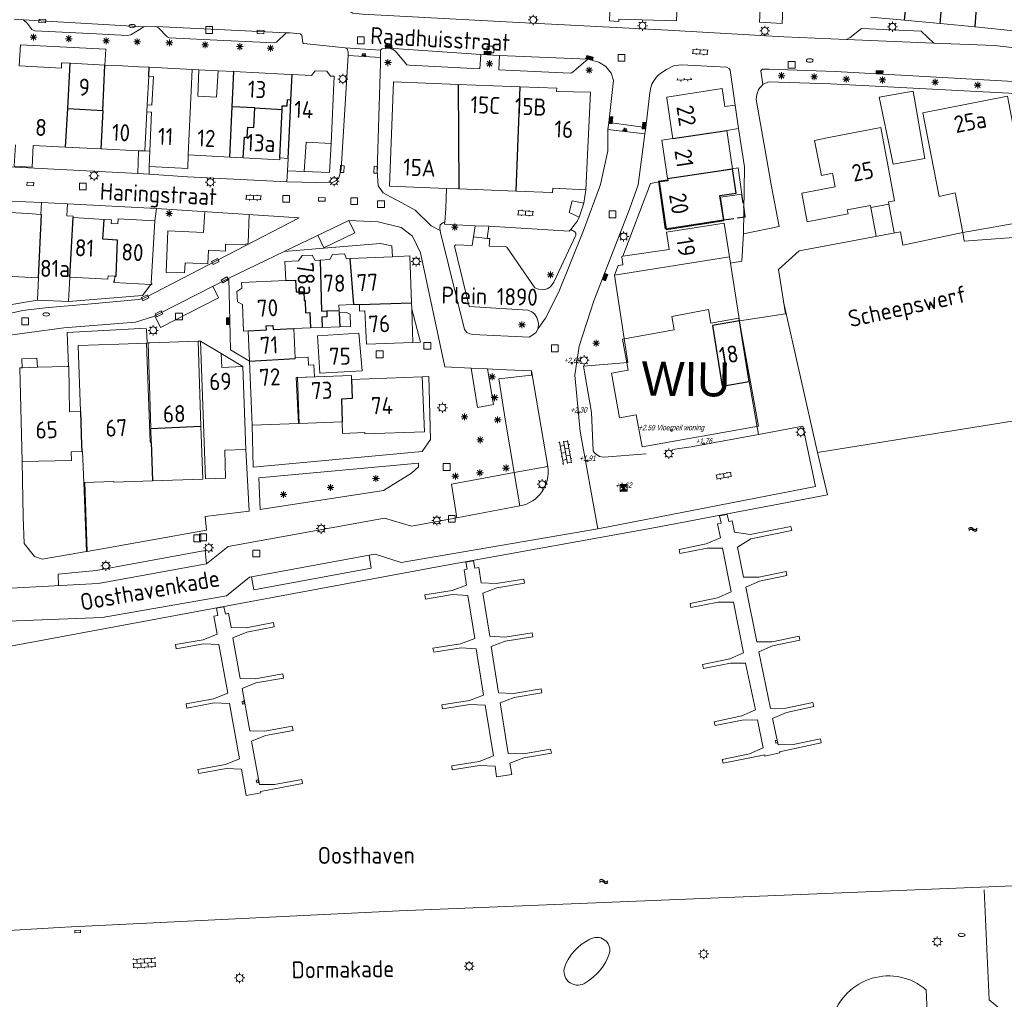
# Model space of a CAD drawing. Extents: x 168769 to 512904, y 516715 to 1559940.
# Tile 53 of 186: x 169183 to 169327, y 519219 to 519363. Entities that reach past the tile are written whole.
import ezdxf
from ezdxf.enums import TextEntityAlignment as Align

# ---------------------------------------------------------------- set-up
doc = ezdxf.new("R2010")
doc.units = 0
doc.header["$MEASUREMENT"] = 0
doc.linetypes.add('OVERBOUW', pattern=[2, 1.5, -0.5])
doc.layers.get('0').update_dxf_attribs({"linetype": 'CONTINUOUS'})
for name, color, linetype, lineweight in [('B01_HOOFDGEBOUW', 10, 'CONTINUOUS', 0), ('B02_bijgebouw', 12, 'CONTINUOUS', 0), ('B03_Overig_bouwwerk', 12, 'CONTINUOUS', 0), ('B04_KUNSTWERK', 32, 'CONTINUOUS', 0), ('B07_scheidingsmuur', 14, 'CONTINUOUS', 25), ('B16_LUIFEL', 6, 'OVERBOUW', 25), ('H01_HOOGTEPUNT', 7, 'CONTINUOUS', 18), ('H01_SYMBOOL', 7, 'CONTINUOUS', 18), ('Q04_wegmarkering', 7, 'CONTINUOUS', 0), ('Q07_KADEMUUR', 7, 'CONTINUOUS', 0), ('Q10_steiger', 7, 'CONTINUOUS', 0), ('Q21_LANTAARNPAAL', 7, 'CONTINUOUS', 18), ('Q23_kolk', 7, 'CONTINUOUS', 18), ('Q26_BOOM', 7, 'CONTINUOUS', 18), ('Q28_rioolput', 7, 'CONTINUOUS', 18), ('Q723_RIOOLPUT_DWA', 32, 'CONTINUOUS', 18), ('Q92_BRANDKRAAN', 7, 'CONTINUOUS', 0), ('Q96_STRAATKOLK', 7, 'CONTINUOUS', 0), ('S02_symb_open_verh', 7, 'CONTINUOUS', 13), ('T01_Muur', 10, 'CONTINUOUS', 0), ('T03_HEK', 34, 'CONTINUOUS', 0), ('V00_kant_verharding', 252, 'CONTINUOUS', 0), ('W00_KANT_WATER', 140, 'CONTINUOUS', 0)]:
    doc.layers.add(name, color=color, linetype=linetype, lineweight=lineweight)
for name, color, linetype in [('S04_Talud', 7, 'CONTINUOUS'), ('S05_Water', 132, 'CONTINUOUS'), ('VERVALLEN-oud', 5, 'CONTINUOUS'), ('Z02_Huisnummer', 253, 'CONTINUOUS'), ('Z06_STRAATNAAM', 7, 'CONTINUOUS'), ('Z07_WATERLOOPNAAM', 7, 'CONTINUOUS'), ('Z09_FUNCTIEAANDUIDING', 7, 'CONTINUOUS')]:
    doc.layers.add(name, color=color, linetype=linetype)
doc.styles.add('ISOCP', font='isocp.shx', dxfattribs={"height": 1.8})
doc.styles.get("Standard").update_dxf_attribs({"font": 'ISOB.SHX'})

# ---------------------------------------------------------------- blocks, each defined once
blk = doc.blocks.new('Q21')
at = {"color": 0}
for points in [[(-1.5, 0), (-1, 0)], [(-1.06, 1.06), (-0.71, 0.71)], [(0, 1.5), (0, 1)], [(1.06, 1.06), (0.71, 0.71)], [(1.5, 0), (1, 0)], [(-1.06, -1.06), (-0.71, -0.71)], [(0, -1.5), (0, -1)], [(1.06, -1.06), (0.71, -0.71)]]:
    blk.add_lwpolyline(points, dxfattribs=at)
blk.add_circle((0, 0), 1, dxfattribs=at)
blk = doc.blocks.new('Q26')
at = {"color": 0}
for p, q in [((-1, 0), (1, 0)), ((-0.7, 0.7), (0.7, -0.7)), ((0.7, 0.7), (-0.7, -0.7)), ((0, 1), (0, -1))]:
    blk.add_line(p, q, dxfattribs=at)
blk = doc.blocks.new('Q28')
at = {"color": 0}
blk.add_lwpolyline([(1, 1), (1, -1), (-1, -1), (-1, 1)], close=True, dxfattribs=at)
blk = doc.blocks.new('Q96')
for p, q in [((-1, 0.88), (1, 0.88)), ((-1, 0.75), (1, 0.75)), ((-1, 0.63), (1, 0.63)), ((-1, 0.5), (1, 0.5)), ((-1, 0.38), (1, 0.38)), ((-1, 0.25), (1, 0.25)), ((-1, 0.12), (1, 0.12))]:
    blk.add_line(p, q)
at = {"color": 0}
blk.add_lwpolyline([(1, 1), (1, 0), (-1, 0), (-1, 1), (1, 1)], dxfattribs=at)
blk = doc.blocks.new('Q23')
at = {"color": 0}
blk.add_lwpolyline([(0.99, -0.5), (-0.99, -0.5), (-0.99, 0.5), (0.99, 0.5), (0.99, -0.5)], dxfattribs=at)
blk = doc.blocks.new('Q92')
at = {"color": 0}
blk.add_ellipse((0, 0), major_axis=(-0.991, 0), ratio=0.499983, start_param=1.570796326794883, end_param=7.853981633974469, dxfattribs=at)
blk = doc.blocks.new('S022')
at = {"color": 0}
for p, q in [((0.01, 1.15), (0.31, 1.15)), ((0.31, -2.3), (0.31, 2.3)), ((0.31, 2.1), (1.51, 2.1)), ((0.31, 0), (1.51, 0)), ((1.51, -2.3), (1.51, 2.3)), ((1.51, 1.05), (1.81, 1.05)), ((0.01, -1.15), (0.31, -1.15)), ((0.31, -2.1), (1.51, -2.1)), ((1.51, -1.05), (1.81, -1.05))]:
    blk.add_line(p, q, dxfattribs=at)
blk = doc.blocks.new('S04')
at = {"color": 0}
for p, q in [((0, 0.5), (0.5, 0.5)), ((0, 0.25), (1, 0.25)), ((0, 0), (0.5, 0)), ((0, -0.25), (1, -0.25)), ((0, -0.5), (0.5, -0.5))]:
    blk.add_line(p, q, dxfattribs=at)
blk = doc.blocks.new('S024')
at = {"color": 0}
for p, q in [((0, 1.2), (6.7, 1.2)), ((0, 0), (6.7, 0)), ((0.2, 1.2), (0.2, 0)), ((1.25, 1.5), (1.25, 1.2)), ((1.25, 0), (1.25, -1.2)), ((2.3, 1.2), (2.3, 0)), ((3.35, 1.5), (3.35, 1.2)), ((3.35, 0), (3.35, -1.2)), ((4.4, 1.2), (4.4, 0)), ((5.45, 1.5), (5.45, 1.2)), ((5.45, 0), (5.45, -1.2)), ((6.5, 1.2), (6.5, 0)), ((0, -1.2), (6.7, -1.2)), ((0.2, -1.2), (0.2, -1.5)), ((2.3, -1.2), (2.3, -1.5)), ((4.4, -1.2), (4.4, -1.5)), ((6.5, -1.2), (6.5, -1.5))]:
    blk.add_line(p, q, dxfattribs=at)
blk = doc.blocks.new('S05')
at = {"color": 0}
for p, q in [((0.08, 0.3), (0.38, 0.59)), ((0.11, -0.19), (0.41, 0.09)), ((0.38, 0.59), (0.68, 0.71)), ((0.41, 0.09), (0.71, 0.21)), ((0.68, 0.71), (1.01, 0.62)), ((0.71, 0.21), (1.02, 0.12)), ((1.01, 0.62), (1.33, 0.37)), ((1.02, 0.12), (1.36, -0.12)), ((1.33, 0.37), (1.66, 0.13)), ((1.66, 0.13), (1.97, 0.04)), ((1.97, 0.04), (2.28, 0.16)), ((2.28, 0.16), (2.58, 0.44)), ((1.36, -0.12), (1.68, -0.37)), ((1.68, -0.37), (2, -0.46)), ((2, -0.46), (2.31, -0.33)), ((2.31, -0.33), (2.61, -0.05))]:
    blk.add_line(p, q, dxfattribs=at)
blk = doc.blocks.new('S026')
for p, q in [((0, 0), (4.4, 0)), ((0.2, 0.5), (0.2, 0)), ((1.2, 0), (1.2, -0.5)), ((2.2, 0.5), (2.2, 0)), ((3.2, 0), (3.2, -0.5)), ((4.2, 0.5), (4.2, 0))]:
    blk.add_line(p, q)
blk = doc.blocks.new('HPUNT')
blk.add_circle((0, 0), 0.267)
blk = doc.blocks.new('Q723')
for points in [[(-1, 1), (1, -1)], [(-1, -1), (1, 1)], [(-1, -1), (1, -1), (1, 1), (-1, 1), (-1, -1)], [(0.8, 0.8), (-0.8, 0.8)], [(0.6, 0.6), (-0.6, 0.6)], [(0.4, 0.4), (-0.4, 0.4)], [(0.2, 0.2), (-0.2, 0.2)], [(0.8, -0.8), (-0.8, -0.8)], [(0.6, -0.6), (-0.6, -0.6)], [(0.4, -0.4), (-0.4, -0.4)], [(0.2, -0.2), (-0.2, -0.2)]]:
    blk.add_lwpolyline(points)

msp = doc.modelspace()

# ---------------------------------------------------------------- linework, layer by layer
at = {"layer": 'B01_HOOFDGEBOUW'}
for p, q in [((169285.12, 519341.06), (169288.27, 519341.52)), ((169288.83, 519337.68), (169288.27, 519341.52)), ((169277.94, 519339.76), (169276.6, 519339.58)), ((169276.6, 519339.58), (169277.57, 519332.6)), ((169277.9, 519339.99), (169277.94, 519339.76)), ((169285.68, 519337.22), (169288.83, 519337.68)), ((169286.17, 519333.88), (169285.68, 519337.22)), ((169277.57, 519332.6), (169286.17, 519333.88))]:
    msp.add_line(p, q, dxfattribs=at)
for points in [[(169291.88, 519377.68), (169295.11, 519377.55), (169295.02, 519375.67), (169295.27, 519375.68), (169294.74, 519362.7), (169291.43, 519362.9), (169291.5, 519364.82)], [(169323.08, 519362.21), (169329.17, 519361.61), (169331.33, 519369.77), (169323.66, 519370.58)], [(169270.75, 519363.36), (169270.74, 519363.03), (169269.38, 519363.09), (169269.44, 519364.4)], [(169307.7, 519363.67), (169312.68, 519363.21)], [(169312.68, 519363.21), (169317.94, 519362.71)], [(169317.94, 519362.71), (169323.08, 519362.21)], [(169182.73, 519356.49), (169188.9, 519356.17), (169188.94, 519356.95), (169190.18, 519356.88)], [(169190.18, 519356.88), (169195.3, 519356.59)], [(169197.86, 519356.49), (169195.3, 519356.59)], [(169197.86, 519356.49), (169200.29, 519356.37)], [(169201.8, 519356.29), (169200.29, 519356.37)], [(169201.8, 519356.29), (169208.09, 519355.97)], [(169201.52, 519350.77), (169202.21, 519350.75), (169202.45, 519354.95), (169201.73, 519354.98)], [(169201.73, 519354.98), (169201.52, 519350.77)], [(169207.54, 519343.42), (169208.09, 519355.97)], [(169208.09, 519355.97), (169209.11, 519355.92), (169208.94, 519352.04)], [(169208.94, 519352.04), (169211.7, 519351.91), (169211.91, 519355.77), (169214.23, 519355.65)], [(169214.23, 519355.65), (169221.55, 519355.28)], [(169221.55, 519355.28), (169222.79, 519355.22)], [(169222.79, 519355.22), (169225.61, 519355.11), (169226.15, 519355.79), (169227.9, 519355.7), (169228.43, 519355.01), (169228.97, 519354.99), (169228.53, 519345.09)], [(169245.45, 519338.51), (169237.1, 519338.83), (169237.69, 519354.14), (169247.15, 519353.77)], [(169247.15, 519353.77), (169254.95, 519353.47)], [(169254.95, 519353.47), (169256.27, 519353.42)], [(169256.27, 519353.42), (169261.63, 519353.22), (169261.62, 519352.76), (169266.57, 519352.62), (169265.93, 519338.32)], [(169287.82, 519350.75), (169286.31, 519350.54), (169285.94, 519353.16), (169277.78, 519351.91), (169277.8, 519351.76)], [(169277.8, 519351.76), (169278.52, 519346.79)], [(169331.31, 519333.81), (169321.25, 519332.03), (169320.14, 519337.85), (169317.79, 519337.33), (169315.41, 519349.63), (169327.82, 519352.03), (169331.31, 519333.81)], [(169201.52, 519350.77), (169201.47, 519349.74)], [(169288.33, 519347.3), (169287.82, 519350.75)], [(169201.47, 519349.74), (169201.17, 519344.01)], [(169201.91, 519343.98), (169202.15, 519349.7), (169201.47, 519349.74)], [(169301.6, 519345.99), (169309.2, 519347.43), (169311.23, 519336.68)], [(169278.52, 519346.79), (169278.66, 519345.84)], [(169286.59, 519347.03), (169288.33, 519347.3)], [(169287.44, 519341.41), (169286.59, 519347.03)], [(169301.6, 519345.99), (169299.47, 519345.55)], [(169182.15, 519344.91), (169181.99, 519341.77), (169184.6, 519341.64), (169184.75, 519344.79)], [(169189.53, 519344.56), (169184.75, 519344.79)], [(169194.69, 519344.32), (169189.53, 519344.56)], [(169228.53, 519345.09), (169224.84, 519345.28), (169224.57, 519341.01)], [(169278.66, 519345.84), (169277.05, 519345.59), (169277.9, 519339.99)], [(169299.47, 519345.55), (169300.53, 519340.4)], [(169200.22, 519344.05), (169194.69, 519344.32)], [(169201.17, 519344.01), (169200.22, 519344.05)], [(169201.81, 519341.72), (169201.91, 519343.98)], [(169207.54, 519343.42), (169207.46, 519341.42), (169201.81, 519341.72)], [(169213.64, 519343.09), (169207.54, 519343.42)], [(169215.61, 519342.98), (169213.64, 519343.09)], [(169220.98, 519342.98), (169220.97, 519342.69), (169215.61, 519342.98)], [(169222.2, 519342.92), (169220.98, 519342.98)], [(169222.11, 519341.11), (169222.2, 519342.92)], [(169224.57, 519341.01), (169222.11, 519341.11)], [(169302.12, 519340.73), (169300.53, 519340.4)], [(169302.12, 519340.73), (169302.51, 519338.74)], [(169297.6, 519337.79), (169302.51, 519338.74)], [(169247.26, 519338.44), (169245.45, 519338.51)], [(169255.68, 519338.11), (169247.26, 519338.44)], [(169260.9, 519337.91), (169255.68, 519338.11)], [(169265.93, 519338.32), (169261.06, 519338.54), (169261.03, 519337.9), (169260.9, 519337.91)], [(169298.4, 519333.63), (169297.6, 519337.79)], [(169185.87, 519334.7), (169185.98, 519336.45), (169189.8, 519336.23)], [(169189.8, 519336.23), (169189.7, 519334.49), (169190.63, 519334.43), (169190.62, 519334.23)], [(169311.23, 519336.68), (169310.35, 519336.52), (169310.4, 519336.22), (169307.75, 519335.72), (169307.69, 519336.02), (169304.28, 519335.39)], [(169177.8, 519335.15), (169184, 519334.81)], [(169184, 519334.81), (169185.87, 519334.7)], [(169304.28, 519335.39), (169304.41, 519334.8), (169298.4, 519333.63)], [(169190.62, 519334.23), (169195.2, 519333.96)], [(169195.2, 519333.96), (169196.24, 519333.9), (169196.21, 519333.37), (169197.2, 519333.32), (169197.25, 519334.04), (169202.64, 519333.73)], [(169202.64, 519333.73), (169202.11, 519324.61), (169202.21, 519324.6), (169202.2, 519324.39), (169202.05, 519324.4), (169196.61, 519324.72), (169196.62, 519324.93), (169196.72, 519324.92)], [(169271.33, 519328.55), (169278.15, 519329.53), (169277.77, 519332.1), (169286.23, 519333.43), (169286.99, 519328.47), (169270.1, 519325.79)], [(169226.89, 519327.99), (169226.17, 519327.94), (169225.73, 519328.71), (169224.26, 519328.67), (169223.74, 519327.87), (169221.71, 519327.79), (169221.84, 519324.98)], [(169231.26, 519328.2), (169230.79, 519328.18), (169230.46, 519328.91), (169228.73, 519328.83), (169228.31, 519328.09), (169226.89, 519327.99)], [(169237.5, 519328.49), (169240.07, 519328.6), (169240.32, 519321.73)], [(169237.5, 519328.49), (169231.26, 519328.2)], [(169270.1, 519325.79), (169270.66, 519327.2), (169271.35, 519327.29), (169271.18, 519328.53), (169271.33, 519328.55)], [(169183.55, 519325.47), (169177.23, 519325.83)], [(169196.76, 519325.64), (169195.76, 519325.7), (169195.73, 519325.17)], [(169183.55, 519325.47), (169185.51, 519325.37)], [(169185.51, 519325.37), (169185.55, 519325.37), (169185.39, 519322.13)], [(169190.13, 519325.49), (169189.93, 519321.91)], [(169195.73, 519325.17), (169190.13, 519325.49)], [(169196.72, 519324.92), (169196.76, 519325.64)], [(169221.84, 519324.98), (169215.35, 519324.71), (169215.38, 519323.88), (169214.69, 519323.37), (169214.77, 519321.86), (169215.48, 519321.45), (169215.63, 519317.55), (169216.34, 519317.59)], [(169189.93, 519321.91), (169185.39, 519322.13)], [(169229.69, 519320.6), (169229.66, 519321.38), (169231.78, 519321.45)], [(169231.78, 519321.45), (169232.66, 519321.48)], [(169232.66, 519321.48), (169232.7, 519320.5), (169233.48, 519320.54), (169233.68, 519315.63), (169240.53, 519315.89)], [(169240.32, 519321.73), (169240.36, 519320.77)], [(169229.7, 519320.25), (169229.69, 519320.6)], [(169229.78, 519318.17), (169231.35, 519318.23), (169231.29, 519320.03), (169230.77, 519320.29), (169229.7, 519320.25)], [(169240.36, 519320.77), (169240.53, 519315.89)], [(169216.34, 519317.59), (169216.52, 519313.16)], [(169223.03, 519317.94), (169225.47, 519318.03)], [(169223.03, 519317.94), (169223.23, 519313.64), (169225.14, 519313.74), (169225.21, 519312.58), (169225.95, 519312.62), (169226.05, 519310.87), (169223.37, 519310.75)], [(169225.47, 519318.03), (169227.2, 519318.09)], [(169226.86, 519311.4), (169226.5, 519316.87), (169232.59, 519317.27)], [(169227.2, 519318.09), (169229.78, 519318.17)], [(169232.59, 519317.27), (169233.07, 519311.75)], [(169191.38, 519315.45), (169197.35, 519315.66)], [(169201.92, 519301.25), (169201.41, 519315.81), (169197.35, 519315.66)], [(169201.93, 519315.83), (169201.65, 519315.82), (169202.05, 519303.28)], [(169209.4, 519303.6), (169208.97, 519316.09), (169201.93, 519315.83)], [(169215.98, 519300.2), (169215.56, 519312.36), (169212.45, 519312.24), (169212.38, 519314.27), (169209.33, 519316.1), (169210.08, 519295.86)], [(169191.38, 519315.45), (169191.71, 519305.76)], [(169216.52, 519313.16), (169216.92, 519303.75)], [(169182.82, 519312.18), (169183.16, 519312.19)], [(169182.82, 519312.18), (169183.16, 519298.41)], [(169183.16, 519312.19), (169185.38, 519312.25)], [(169185.38, 519312.25), (169189.75, 519312.35), (169189.95, 519312.36)], [(169189.95, 519312.36), (169190, 519312.37)], [(169191.71, 519305.76), (169190.11, 519305.73), (169190, 519312.37)], [(169226.86, 519311.4), (169233.07, 519311.75)], [(169223.37, 519310.75), (169223.7, 519304.01)], [(169231.52, 519310.48), (169231.5, 519311.07), (169223.57, 519310.74), (169223.84, 519304.01), (169230.14, 519304.25)], [(169230.14, 519304.25), (169230.19, 519302.55), (169233.47, 519302.67), (169233.48, 519302.49), (169242.22, 519302.79), (169241.86, 519310.83)], [(169241.86, 519310.83), (169231.52, 519310.48)], [(169216.92, 519303.75), (169223.7, 519304.01)], [(169202.05, 519303.28), (169202.11, 519301.26)], [(169202.3, 519295.59), (169209.66, 519295.84), (169209.4, 519303.6)], [(169202.11, 519301.26), (169201.92, 519301.25)], [(169183.16, 519298.41), (169190.37, 519298.58), (169190.33, 519299.84), (169191.9, 519299.89)], [(169191.9, 519299.89), (169192.03, 519299.89), (169192.22, 519295.32), (169196.62, 519295.48), (169196.63, 519295.38), (169202.3, 519295.59)], [(169212.91, 519300.09), (169212.99, 519295.99), (169210.08, 519295.86)], [(169212.91, 519300.09), (169215.98, 519300.2)]]:
    msp.add_lwpolyline(points, dxfattribs=at)
msp.add_lwpolyline([(169288.39, 519319.47), (169284.27, 519318.73), (169283.92, 519320.72), (169278.52, 519319.72), (169278.86, 519317.74), (169271.29, 519316.39), (169272.11, 519311.84), (169269.68, 519311.41), (169270.86, 519304.82), (169273.3, 519305.27), (169274.16, 519300.56), (169291.27, 519303.6), (169288.39, 519319.47)], close=True, dxfattribs=at)
msp.add_lwpolyline([(169303.97, 519208.32, -0.283531), (169301.94, 519216.82), (169302.16, 519216.84, -0.538622), (169315.88, 519220.89), (169316.03, 519217.63), (169318.38, 519217.77, -0.26407), (169317.35, 519209.08), (169303.97, 519208.32)], format="xyb", dxfattribs=at)
at = {"layer": 'B02_bijgebouw'}
for points in [[(169313.97, 519352.79), (169315.67, 519342.9), (169311.03, 519342.07), (169308.96, 519351.89), (169313.97, 519352.79)], [(169200.11, 519340.69), (169200.22, 519344.05)], [(169201.17, 519344.01), (169201.91, 519343.98)], [(169201.81, 519341.72), (169201.77, 519340.59)], [(169201.77, 519340.59), (169200.11, 519340.69)], [(169215.45, 519263.21), (169215.51, 519262.78), (169215.75, 519262.86), (169215.7, 519263.29), (169215.45, 519263.21)], [(169294.08, 519257.14), (169294.02, 519257.52), (169293.75, 519257.47), (169293.81, 519257.09), (169294.08, 519257.14)], [(169217.59, 519251.24), (169217.84, 519251.28), (169217.77, 519251.68), (169217.52, 519251.65), (169217.59, 519251.24)]]:
    msp.add_lwpolyline(points, dxfattribs=at)
at = {"layer": 'B03_Overig_bouwwerk'}
msp.add_lwpolyline([(169190.88, 519229.58), (169191.73, 519229.63), (169191.73, 519229.28), (169190.88, 519229.22), (169190.88, 519229.58)], dxfattribs=at)
at = {"layer": 'B04_KUNSTWERK'}
for points in [[(169265.59, 519336.33), (169263.91, 519336.67), (169263.44, 519334.98), (169264.95, 519334.31)], [(169264.95, 519334.31), (169265.59, 519336.33)], [(169249.67, 519333.02), (169249.42, 519331.41)], [(169251.66, 519332.95), (169249.67, 519333.02)], [(169251.4, 519331.16), (169251.66, 519332.95)], [(169249.42, 519331.41), (169251.4, 519331.16)]]:
    msp.add_lwpolyline(points, dxfattribs=at)
at = {"layer": 'B07_scheidingsmuur'}
for points in [[(169312.68, 519363.21), (169313.56, 519371.64)], [(169317.94, 519362.71), (169318.69, 519371.1)], [(169323.08, 519362.21), (169323.66, 519370.58)], [(169189.83, 519350.23), (169190.18, 519356.88)], [(169194.97, 519349.93), (169195.3, 519356.59)], [(169201.73, 519354.98), (169201.8, 519356.29)], [(169213.99, 519350.49), (169214.23, 519355.65)], [(169222.61, 519351.52), (169222.79, 519355.22)], [(169247.15, 519353.77), (169247.26, 519338.44)], [(169255.68, 519338.11), (169256.27, 519353.42)], [(169213.64, 519343.09), (169213.99, 519350.49)], [(169217.31, 519350.33), (169213.99, 519350.49)], [(169215.61, 519342.98), (169215.77, 519346.04), (169216.17, 519346.03), (169216.26, 519347.48), (169217.18, 519347.45), (169217.31, 519350.33)], [(169217.31, 519350.33), (169221.31, 519350.12)], [(169221.31, 519350.12), (169221.34, 519350.65), (169222.07, 519350.61), (169222.12, 519351.54)], [(169222.12, 519351.54), (169222.61, 519351.52)], [(169222.49, 519349.01), (169222.61, 519351.52)], [(169189.53, 519344.56), (169189.83, 519350.23)], [(169189.83, 519350.23), (169194.97, 519349.93)], [(169194.97, 519349.93), (169194.69, 519344.32)], [(169220.98, 519342.98), (169221.31, 519350.12)], [(169222.2, 519342.92), (169222.49, 519349.01)], [(169278.66, 519345.84), (169286.59, 519347.03)], [(169277.9, 519339.99), (169287.44, 519341.41)], [(169185.87, 519334.7), (169185.95, 519334.69), (169185.51, 519325.37)], [(169190.13, 519325.49), (169190.62, 519334.23)], [(169196.76, 519325.64), (169196.93, 519325.63), (169197.16, 519330.93), (169195.01, 519331.04), (169195.2, 519333.96)], [(169226.89, 519327.99), (169227.12, 519320.5), (169227.87, 519320.53)], [(169231.26, 519328.2), (169231.78, 519321.45)], [(169221.84, 519324.98), (169223.29, 519325.04), (169223.39, 519323.31), (169224.5, 519323.35), (169224.56, 519322.05), (169224.68, 519322.07), (169224.77, 519320.27), (169225.37, 519320.29), (169225.47, 519318.03)], [(169232.66, 519321.48), (169240.32, 519321.73)], [(169227.87, 519320.53), (169227.89, 519319.65), (169227.15, 519319.62), (169227.2, 519318.09)], [(169227.87, 519320.53), (169229.69, 519320.6)], [(169229.7, 519320.25), (169229.78, 519318.17)], [(169216.34, 519317.59), (169219.01, 519317.73), (169218.99, 519318.34), (169219.94, 519318.38), (169220, 519317.78), (169223.03, 519317.94)], [(169216.52, 519313.16), (169223.24, 519313.53)], [(169223.24, 519313.53), (169223.23, 519313.64)], [(169231.52, 519310.48), (169231.6, 519307.65), (169230.04, 519307.59), (169230.14, 519304.25)], [(169191.71, 519305.76), (169191.87, 519300.82)], [(169202.05, 519303.28), (169209.4, 519303.6)], [(169202.11, 519301.26), (169202.3, 519295.59)], [(169191.87, 519300.82), (169191.9, 519299.89)]]:
    msp.add_lwpolyline(points, dxfattribs=at)
at = {"layer": 'B16_LUIFEL', "color": 2}
msp.add_lwpolyline([(169286.17, 519333.88), (169289.32, 519334.36), (169288.83, 519337.68)], dxfattribs=at)
at = {"layer": 'Q04_wegmarkering'}
for points in [[(169183.36, 519363.26), (169201, 519362.25)], [(169202.75, 519362.29), (169221.9, 519361.34)], [(169316.98, 519359.83), (169304.2, 519360.37)], [(169250.47, 519358.19), (169237.03, 519359.08)], [(169266.2, 519357.49), (169253.23, 519358.04)], [(169216.31, 519330.48), (169215.79, 519330.25), (169213.02, 519330.35), (169212.98, 519329.28), (169210.52, 519329.43), (169210.42, 519327.46), (169207.09, 519327.58), (169206.99, 519326.14), (169204.31, 519326.15), (169204.53, 519332.3), (169209.79, 519332.05), (169209.95, 519335.1)], [(169216.49, 519334.67), (169216.31, 519330.48)], [(169226.56, 519331.63), (169227.45, 519329.77), (169232, 519331.97), (169231.11, 519333.82)], [(169211.16, 519324.16), (169211.99, 519322.43), (169203.46, 519318.08), (169202.65, 519319.8)], [(169251.48, 519312.02), (169249.06, 519312.11)], [(169260.35, 519297.67), (169257.93, 519311.74)], [(169246.95, 519290.16), (169256.22, 519291.9)], [(169234.11, 519284.66), (169216.81, 519281.49)], [(169324.41, 519235.53), (169325.15, 519219.38), (169330.73, 519214.74), (169320.95, 519203.53)]]:
    msp.add_lwpolyline(points, dxfattribs=at)
at = {"layer": 'Q07_KADEMUUR'}
for points in [[(169299.9, 519299.75), (169294.93, 519321.85)], [(168968.72, 519283.61), (168968.38, 519277.87), (169065.88, 519270.57), (169117.83, 519266.91), (169145.57, 519264.66), (169244.37, 519283.03), (169276.15, 519288.73), (169301.37, 519293.54), (169299.9, 519299.75)], [(169347.81, 519278.33), (169339.89, 519239.81), (169339.4, 519238.89), (169338.33, 519237.58), (169336.7, 519236.63), (169335.91, 519236.44), (169238.48, 519232.46), (169189.42, 519230.09)], [(169189.42, 519230.09), (169159.75, 519228.33), (169159.32, 519227.73), (169160.2, 519211.36), (169160.75, 519211.15), (169186.74, 519212.49)]]:
    msp.add_lwpolyline(points, dxfattribs=at)
at = {"layer": 'Q10_steiger'}
for points in [[(169287.06, 519269.46), (169289.08, 519270.33), (169287.57, 519277.77), (169285.34, 519277.79), (169281.33, 519276.97), (169281.21, 519277.58), (169285.23, 519278.39), (169287.27, 519279.3), (169285.95, 519285.71), (169283.7, 519285.72), (169279.73, 519284.93), (169279.61, 519285.52), (169283.6, 519286.34), (169285.66, 519287.22), (169285.23, 519289.27), (169285.77, 519289.37), (169285.55, 519290.45), (169286.67, 519290.66)], [(169286.67, 519290.66), (169286.88, 519289.61), (169287.39, 519289.71), (169287.73, 519288.05), (169290.06, 519287.7), (169296.03, 519288.89), (169296.15, 519288.31), (169290.13, 519287.09), (169288.18, 519285.86), (169289.08, 519281.47), (169291.31, 519281.46), (169295.3, 519282.28), (169295.42, 519281.68), (169291.4, 519280.85), (169289.38, 519280), (169291, 519271.96), (169293.25, 519271.97), (169297.23, 519272.78), (169297.35, 519272.21), (169293.33, 519271.35), (169291.33, 519270.48), (169293.03, 519262.19), (169295.25, 519262.21), (169299.26, 519263.03), (169299.36, 519262.46), (169295.35, 519261.57), (169293.32, 519260.71), (169294.15, 519256.85), (169296.35, 519256.86), (169300.34, 519257.71), (169300.47, 519257.14), (169294.34, 519255.79), (169294.39, 519255.64), (169292.19, 519255.17), (169292.17, 519255.36), (169286.05, 519254.12), (169285.91, 519254.7), (169289.94, 519255.53), (169291.96, 519256.4), (169291.11, 519260.49), (169288.88, 519260.45), (169284.9, 519259.65), (169284.77, 519260.23), (169288.8, 519261.07), (169290.82, 519261.98), (169289.37, 519268.83), (169287.15, 519268.84), (169283.17, 519268.02), (169283.03, 519268.63), (169287.06, 519269.46)], [(169242.35, 519278.22), (169242.25, 519278.84), (169246.29, 519279.48), (169248.38, 519280.28), (169248.02, 519282.54), (169248.48, 519282.6), (169248.29, 519283.64), (169249.4, 519283.85)], [(169249.4, 519283.85), (169249.62, 519282.76), (169250.19, 519282.88), (169250.56, 519280.61), (169252.74, 519280.5), (169256.79, 519281.15), (169256.89, 519280.56), (169252.85, 519279.9), (169250.79, 519279.09), (169251.8, 519272.77), (169254, 519272.66), (169258.03, 519273.28), (169258.14, 519272.68), (169254.08, 519272.05), (169252.02, 519271.28), (169253.09, 519264.47), (169255.27, 519264.39), (169259.35, 519265.07), (169259.45, 519264.46), (169255.38, 519263.79), (169253.32, 519263.01), (169254.49, 519255.58), (169256.74, 519255.53), (169260.72, 519256.22), (169260.86, 519255.6), (169256.8, 519254.92), (169254.74, 519254.12), (169255.04, 519252.49), (169252.8, 519252.14), (169252.58, 519253.71), (169250.31, 519253.82), (169246.28, 519253.17), (169246.22, 519253.77), (169250.26, 519254.41), (169252.35, 519255.21), (169251.13, 519262.64), (169248.9, 519262.75), (169244.86, 519262.12), (169244.76, 519262.69), (169248.83, 519263.36), (169250.9, 519264.13), (169249.81, 519270.94), (169247.58, 519271.05), (169243.57, 519270.44), (169243.46, 519271.02), (169247.5, 519271.68), (169249.6, 519272.44), (169248.6, 519278.77), (169246.35, 519278.88), (169242.35, 519278.22)], [(169212.77, 519277.11), (169212.98, 519276.03), (169213.43, 519276.15), (169213.82, 519274.08), (169216.03, 519274.01), (169220.04, 519274.77), (169220.16, 519274.14), (169216.13, 519273.38), (169214.07, 519272.54), (169215.16, 519266.55), (169217.37, 519266.54), (169221.41, 519267.27), (169221.51, 519266.63), (169217.48, 519265.94), (169215.44, 519265.09), (169216.57, 519258.87), (169218.78, 519258.83), (169222.78, 519259.57), (169222.93, 519258.95), (169218.88, 519258.21), (169216.83, 519257.36), (169218, 519251.03), (169220.19, 519251), (169224.2, 519251.74), (169224.33, 519251.17), (169218.16, 519249.97), (169218.2, 519249.79), (169216.03, 519249.41), (169215.33, 519253.28), (169213.09, 519253.34), (169209.07, 519252.64), (169208.96, 519253.22), (169212.99, 519253.97), (169215.04, 519254.8), (169213.59, 519262.92), (169211.34, 519262.98), (169207.34, 519262.22), (169207.23, 519262.85), (169211.25, 519263.59), (169213.33, 519264.42), (169212.04, 519271.58), (169209.79, 519271.66), (169205.77, 519270.93), (169205.68, 519271.54), (169209.71, 519272.26), (169211.78, 519273.09), (169211.27, 519275.73), (169211.86, 519275.81), (169211.67, 519276.89), (169212.77, 519277.11)]]:
    msp.add_lwpolyline(points, dxfattribs=at)
at = {"layer": 'T01_Muur'}
for points in [[(169209.11, 519355.92), (169211.91, 519355.77)], [(169201.41, 519315.81), (169201.65, 519315.82)], [(169208.97, 519316.09), (169209.33, 519316.1)]]:
    msp.add_lwpolyline(points, dxfattribs=at)
at = {"layer": 'T03_HEK'}
for points in [[(169195.41, 519358.95), (169182.89, 519359.59), (169182.73, 519356.49)], [(169195.3, 519356.59), (169195.41, 519358.95)], [(169201.41, 519317.99), (169189.74, 519317.37), (169189.95, 519312.36)], [(169201.51, 519315.82), (169201.42, 519317.87)], [(169289.89, 519310.15), (169291.25, 519302.37)]]:
    msp.add_lwpolyline(points, dxfattribs=at)
at = {"layer": 'V00_kant_verharding'}
for points in [[(169229.61, 519384.6), (169229.57, 519383.96), (169231.45, 519381.89), (169231.64, 519381.57), (169231.04, 519371.3), (169230.92, 519371.1), (169229.16, 519369.54), (169228.84, 519369.03), (169228.95, 519367.56), (169229.36, 519366.46), (169230.01, 519365.5), (169230.79, 519364.79), (169231.72, 519364.25), (169233.13, 519364.08), (169254.19, 519362.98), (169277.95, 519361.74), (169294.99, 519360.74), (169304.2, 519360.37), (169304.73, 519360.67), (169306.38, 519361.98), (169315.13, 519361.59), (169316.98, 519359.83), (169325.93, 519359.47), (169334.84, 519358.48)], [(169279.32, 519365.3), (169279.24, 519363.1), (169270.75, 519363.36)], [(169181.98, 519363.35), (169183.36, 519363.26), (169183.91, 519362.71), (169184.56, 519361.86), (169185.02, 519361.65), (169194.06, 519361.21), (169198.57, 519360.95), (169199.1, 519361.05), (169201, 519362.25), (169201.52, 519362.33), (169202.75, 519362.29), (169203.17, 519362.06), (169204.45, 519360.74), (169204.79, 519360.63), (169212.75, 519360.24), (169220.17, 519359.86), (169220.47, 519359.96), (169221.9, 519361.34), (169222.51, 519361.37), (169223.98, 519361.2), (169224.2, 519361.03), (169224.35, 519359.88), (169224.52, 519359.76), (169230.59, 519359.16)], [(169230.59, 519359.16), (169230.88, 519359), (169231.03, 519358.57), (169231, 519358.03)], [(169230.59, 519359.16), (169235.77, 519358.82)], [(169269.27, 519348.19), (169269.95, 519354.36), (169269.65, 519355.41), (169268.84, 519356.41), (169267.82, 519357.04), (169266.2, 519357.49), (169263.86, 519355.47), (169263.62, 519355.43), (169253.14, 519355.94), (169253.23, 519358.04), (169250.47, 519358.19), (169250.35, 519356.08), (169239.97, 519356.58), (169239.63, 519356.67), (169237.98, 519358.64), (169237.58, 519358.91), (169237.03, 519359.08), (169235.97, 519359), (169235.77, 519358.82)], [(169231, 519358.03), (169229.98, 519341.35), (169229.64, 519340.07), (169229.27, 519339.67), (169228.59, 519339.35), (169222.03, 519339.49)], [(169231, 519358.03), (169235.76, 519357.72)], [(169235.76, 519357.72), (169235.77, 519356.97), (169235.28, 519341.11), (169235.4, 519338.87), (169236.17, 519337.88), (169237.12, 519337.31), (169238.37, 519336.67), (169240.86, 519335.3), (169243.21, 519333.02), (169244.53, 519332.33)], [(169235.77, 519358.82), (169235.75, 519358.47), (169235.76, 519357.72)], [(169287.82, 519350.75), (169287.08, 519355.86), (169286.96, 519356.11), (169286.62, 519356.29), (169279.9, 519356.63), (169278.78, 519356.51), (169277.74, 519355.98), (169276.9, 519355.43), (169276.39, 519354.98), (169275.9, 519354.31), (169275.6, 519353.83), (169275.4, 519353.13), (169275.26, 519352.17), (169274.7, 519347.45), (169274.59, 519346.53), (169273.61, 519339.04), (169272.34, 519335.47), (169267.09, 519322), (169264.94, 519315.34), (169264.28, 519311.12), (169265.1, 519302.82), (169267.65, 519288.53)], [(169329.55, 519354.17), (169319.17, 519354.76), (169302.51, 519355.66), (169292.8, 519356.04), (169291.84, 519356.04), (169291.62, 519355.77), (169291.88, 519353.75)], [(169291.88, 519353.75), (169291.27, 519353.05), (169291.03, 519352.32), (169290.94, 519351.56), (169292.36, 519343.53), (169293.17, 519338.8), (169294.31, 519332.94), (169289.07, 519331.85)], [(169291.88, 519353.75), (169292.71, 519354.16), (169301.82, 519353.84)], [(169301.82, 519353.84), (169328.96, 519352.44)], [(169269.16, 519347.16), (169269.27, 519348.19)], [(169269.27, 519348.19), (169274.7, 519347.45)], [(169258.9, 519317.97), (169260, 519319.47), (169261.93, 519323.32), (169265.58, 519332.31), (169268.07, 519339.07), (169269.14, 519344.05), (169269.16, 519347.16)], [(169274.59, 519346.53), (169269.16, 519347.16)], [(169288.33, 519347.3), (169289.18, 519341.66), (169289.07, 519331.85)], [(169228.53, 519345.09), (169228.25, 519340.86), (169224.57, 519341.01)], [(169200.11, 519340.69), (169178.31, 519341.83)], [(169222.03, 519339.49), (169207.42, 519340.22), (169201.77, 519340.59)], [(169222.11, 519341.11), (169222.03, 519339.49)], [(169276.69, 519339.47), (169275.41, 519339.23), (169271.33, 519328.55)], [(169245.33, 519335.54), (169245.45, 519338.51)], [(169265.93, 519338.32), (169265.59, 519336.33)], [(169185.98, 519336.45), (169174.45, 519336.95)], [(169202.86, 519335.57), (169189.8, 519336.23)], [(169310.4, 519336.22), (169311.2, 519332)], [(169202.86, 519335.57), (169223.82, 519334.18), (169201.28, 519322.5), (169200.74, 519322.32), (169200.24, 519322.21), (169192.79, 519321.54), (169187, 519321.03), (169183.18, 519320.57), (169179.43, 519319.71), (169174.8, 519319.32), (169171.16, 519319.25), (169167.63, 519319), (169164.63, 519318.96), (169162.5, 519319.12), (169160.25, 519319.51), (169158.79, 519320.15), (169153.86, 519323.4), (169151.6, 519324.83), (169148.47, 519326.59), (169145.61, 519328.03)], [(169202.64, 519333.73), (169202.86, 519335.57)], [(169245.33, 519335.54), (169245.21, 519333.6)], [(169307.75, 519335.72), (169308.55, 519331.5)], [(169221.6, 519329.25), (169231.11, 519333.82)], [(169231.11, 519333.82), (169235.4, 519333.6)], [(169235.4, 519333.6), (169238.77, 519332.77), (169240.48, 519331.51), (169241.63, 519329.05), (169245.2, 519312.31)], [(169245.21, 519333.6), (169244.9, 519333.47), (169244.52, 519333.19), (169244.46, 519332.72), (169244.53, 519332.33)], [(169249.67, 519333.02), (169245.14, 519333.26), (169245.21, 519333.6)], [(169251.66, 519332.95), (169263.48, 519332.24), (169263.7, 519332.47)], [(169264.95, 519334.31), (169264.62, 519333.65), (169264.31, 519333.24), (169263.7, 519332.47)], [(169244.53, 519332.33), (169244.58, 519332.06), (169248.07, 519317.81)], [(169263.7, 519332.47), (169264.31, 519332.16), (169264.44, 519331.95), (169264.43, 519331.64), (169261.22, 519324.74), (169260.7, 519324.07), (169260.24, 519323.75), (169259.61, 519323.64), (169258.97, 519323.72), (169258.41, 519323.92), (169254.32, 519329.88), (169254.12, 519329.97), (169251.73, 519330.03), (169251.8, 519331.17), (169251.4, 519331.16)], [(169289.07, 519331.85), (169288.98, 519330.35), (169288.82, 519327.82)], [(169312.09, 519332.16), (169297.24, 519329.36)], [(169312.09, 519332.16), (169312.44, 519330.2), (169321.25, 519332.03)], [(169321.25, 519332.03), (169321.48, 519330.75), (169328.69, 519331.31)], [(169229.21, 519329.87), (169235.76, 519330.41), (169237.43, 519330.1)], [(169237.43, 519330.1), (169237.5, 519328.49)], [(169258.9, 519317.97), (169258.94, 519318.71), (169258.69, 519319.54), (169258.39, 519320.08), (169257.99, 519320.39), (169257.39, 519320.62), (169248.77, 519321.19), (169246.62, 519330.03), (169246.79, 519330.25), (169249.23, 519330.13), (169249.42, 519331.41)], [(169213.48, 519325.35), (169221.6, 519329.25), (169229.21, 519329.87)], [(169295.21, 519320.11), (169294.18, 519326.63), (169297.24, 519329.36)], [(169286.99, 519328.47), (169287.13, 519327.56)], [(169288.82, 519327.82), (169287.13, 519327.56)], [(169287.13, 519327.56), (169288.47, 519319.05)], [(169274.78, 519299.57), (169268.55, 519299.07), (169267.92, 519299.17), (169267.42, 519299.48), (169267.14, 519299.74), (169266.97, 519300), (169266.72, 519305.64), (169265.56, 519312.44), (169272.07, 519312.98), (169270.1, 519325.79)], [(169213.48, 519325.35), (169206.28, 519321.65), (169202.45, 519319.69), (169199.78, 519318.88), (169189.28, 519318.04)], [(169189.93, 519321.91), (169200.81, 519322.77), (169202.05, 519324.4)], [(169216.52, 519313.16), (169213.74, 519314.83), (169213.48, 519325.35)], [(169172.82, 519320), (169185.39, 519322.13)], [(169240.53, 519315.89), (169241.63, 519315.93), (169240.36, 519320.77)], [(169288.47, 519319.05), (169295.21, 519320.11)], [(169179.14, 519316.7), (169189.28, 519318.04)], [(169248.07, 519317.81), (169248.42, 519317.36), (169248.87, 519317.16), (169249.31, 519317.05), (169257.61, 519316.68), (169258.56, 519317.29), (169258.9, 519317.97)], [(169212.38, 519314.27), (169215.56, 519312.36)], [(169183.16, 519312.19), (169183.11, 519313.51), (169185.32, 519313.6), (169185.38, 519312.25)], [(169253.02, 519311.94), (169251.48, 519312.02), (169252.34, 519306.77), (169249.99, 519306.36), (169249.06, 519312.11), (169245.2, 519312.31)], [(169253.02, 519311.94), (169257.93, 519311.74), (169257.91, 519311.09), (169253.15, 519310.57)], [(169216.92, 519303.75), (169217.06, 519297.6), (169241.89, 519299.89), (169243.12, 519301.67), (169242.84, 519310.89), (169241.86, 519310.83)], [(169254.12, 519304.35), (169253.15, 519310.57)], [(169260.35, 519297.67), (169255.37, 519296.79), (169254.12, 519304.35)], [(169278.64, 519300.21), (169281.39, 519300.56), (169291.25, 519302.37), (169297.79, 519303.62), (169299.65, 519294.76), (169267.65, 519288.53), (169238.8, 519283.61), (169234.96, 519284.8), (169234.11, 519284.66), (169234.4, 519282.79), (169217.14, 519279.6), (169216.81, 519281.49), (169216.52, 519281.44), (169213.15, 519278.71), (169194.9, 519275.53), (169163.36, 519274.28), (169141.91, 519266.6), (169121.55, 519268.32), (169117.73, 519268.38), (169051.35, 519273.19), (169019.5, 519275.35)], [(169210.23, 519288.33), (169210.02, 519290.34), (169216.47, 519291.11), (169215.98, 519300.2)], [(169183.16, 519298.41), (169183.31, 519290.32)], [(169188.5, 519280.2), (169188.41, 519281.89), (169194.01, 519282.44), (169210.03, 519285.36), (169210.23, 519283.41), (169213.38, 519285.96), (169236.34, 519290.13), (169240.31, 519288.92), (169246.95, 519290.16), (169246.16, 519295.11), (169255.38, 519296.79), (169256.22, 519291.9)], [(169240.33, 519296.73), (169241.35, 519297.64), (169241.35, 519298.16), (169217.9, 519296.02), (169218.09, 519291.36), (169236.18, 519294.19), (169240.33, 519296.73)], [(169192.33, 519295.33), (169192.71, 519285.22), (169192.61, 519285.22), (169192.22, 519295.32)], [(169183.31, 519290.32), (169183.42, 519286.4), (169184.97, 519284.47), (169186.09, 519284.1), (169192.61, 519285.22)], [(169192.71, 519285.22), (169210.23, 519288.33)], [(169194.3, 519280.51), (169210.23, 519283.41)], [(169194.3, 519280.51), (169176.9, 519279.58)]]:
    msp.add_lwpolyline(points, dxfattribs=at)
for points in [[(169256.22, 519291.9, 0.403003), (169260.35, 519297.67)], [(169262.73, 519223.97, -0.207567), (169266.51, 519228.29)], [(169266.51, 519228.29, -0.653553), (169269.4, 519226.28)], [(169269.4, 519226.28, -0.18099), (169265.89, 519221.93)], [(169265.89, 519221.93, -0.678281), (169262.73, 519223.97)]]:
    msp.add_lwpolyline(points, format="xyb", dxfattribs=at)
at = {"layer": 'VERVALLEN-oud'}
for p, q in [((169277.96, 519339.63), (169276.69, 519339.47)), ((169277.94, 519339.76), (169277.96, 519339.63))]:
    msp.add_line(p, q, dxfattribs=at)
for points in [[(169276.69, 519339.47), (169277.72, 519332.47), (169286.17, 519333.82), (169285.6, 519337.47), (169287.99, 519337.79), (169287.44, 519341.41)], [(169289.89, 519310.15), (169288.47, 519319.05), (169284.52, 519318.4), (169285.93, 519309.49), (169289.89, 519310.15)]]:
    msp.add_lwpolyline(points, dxfattribs=at)
at = {"layer": 'W00_KANT_WATER'}
msp.add_lwpolyline([(169335.81, 519305.52), (169299.9, 519299.75)], dxfattribs=at)

# ---------------------------------------------------------------- block references
at = {"layer": 'H01_SYMBOOL', "xscale": 0.5, "yscale": 0.5, "zscale": 0.5}
for p in [(169263.87, 519312.86), (169264.85, 519305.6), (169278.44, 519303), (169283.23, 519301.02), (169266.14, 519298.51), (169271.45, 519294.55)]:
    msp.add_blockref('HPUNT', p, dxfattribs=at)
at = {"layer": 'Q21_LANTAARNPAAL', "xscale": 0.5, "yscale": 0.5}
for p in [(169258.18, 519363.24), (169274.23, 519362.4), (169292.19, 519361.63), (169310.93, 519362.24), (169230.23, 519354.57), (169193.7, 519340.38), (169210.77, 519339.43), (169228.94, 519339.58), (169271.46, 519331.46), (169241, 519327.79), (169202.39, 519317.67), (169265.64, 519313.28), (169244.84, 519306.32), (169297.48, 519302.75), (169278.09, 519299.58), (169259.51, 519295.09), (169244.03, 519289.77), (169227.06, 519288.57), (169210.54, 519285.75), (169195.44, 519283.12), (169317.51, 519227.94), (169283.21, 519226.13), (169248.78, 519224.35), (169215.08, 519222.61)]:
    msp.add_blockref('Q21', p, dxfattribs=at)
at = {"layer": 'Q23_kolk'}
for p, xscale, yscale, rotation in [((169186.1, 519363.1), 0.5, 0.5, 356.7676027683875), ((169218.15, 519361.48), 0.4999999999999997, 0.4999999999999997, 176.9826835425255), ((169230.13, 519341.35), 0.5, 0.5, 87.06874003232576), ((169235.06, 519341.26), 0.4999999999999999, 0.4999999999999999, 88.14683270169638), ((169184.34, 519339.16), 0.4999999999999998, 0.4999999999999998, 176.334968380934), ((169227.13, 519336.9), 0.4999999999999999, 0.4999999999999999, 179.4399838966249), ((169211.51, 519327.8), 0.4999999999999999, 0.4999999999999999, 26.62284783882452), ((169212.91, 519325.09), 0.5, 0.5, 209.5525246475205), ((169201.21, 519322.47), 0.4999999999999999, 0.4999999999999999, 25.33183099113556), ((169203.23, 519320.09), 0.5, 0.5, 27.10447095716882)]:
    msp.add_blockref('Q23', p, dxfattribs=dict(at, xscale=xscale, yscale=yscale, rotation=rotation))
at = {"layer": 'Q26_BOOM', "xscale": 0.5, "yscale": 0.5}
for p in [(169184.82, 519360.72), (169190, 519360.49), (169195.48, 519360.17), (169200.04, 519360.03), (169204.76, 519359.89), (169210.01, 519359.58), (169215.1, 519359.32), (169219.6, 519359.1), (169236.86, 519356.98), (169251.75, 519356.82), (169266.39, 519355.87), (169294.63, 519355.06), (169299.42, 519354.88), (169304.15, 519354.56), (169309.48, 519354.43), (169317.19, 519354.1), (169323.44, 519353.66), (169204.74, 519334.84), (169246.66, 519332.84), (169260.71, 519325.83), (169256.53, 519318.5), (169267.43, 519315.8), (169252.16, 519310.87), (169252.52, 519307.8), (169248.08, 519304.98), (169252.96, 519304.54), (169250.39, 519301.59), (169246.75, 519296.28), (169250.36, 519296.75), (169254.19, 519297.47), (169235.09, 519295.92), (169221.52, 519293.57), (169228.42, 519294.62)]:
    msp.add_blockref('Q26', p, dxfattribs=at)
at = {"layer": 'Q28_rioolput', "xscale": 0.5, "yscale": 0.5}
for p in [(169210.61, 519361.77), (169232.87, 519360.24), (169251.91, 519358.91), (169271.14, 519357.68), (169296.14, 519356.66), (169192.05, 519338.8), (169221.91, 519336.99), (169231.9, 519336.63), (169235.83, 519336.21), (169269.83, 519334.7), (169206.18, 519319.7), (169183.58, 519319), (169242.64, 519315.4), (169235.64, 519314.15), (169261.36, 519315.03), (169245.48, 519297.62), (169246.22, 519290.02), (169208.87, 519287.14), (169209.7, 519287.3), (169217.53, 519284.91)]:
    msp.add_blockref('Q28', p, dxfattribs=at)
at = {"layer": 'Q723_RIOOLPUT_DWA', "xscale": 0.4999999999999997, "yscale": 0.4999999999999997, "zscale": 0.4999999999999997, "rotation": 2.062935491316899}
msp.add_blockref('Q723', (169271.45, 519294.55), dxfattribs=at)
at = {"layer": 'Q92_BRANDKRAAN', "xscale": 0.5, "yscale": 0.5}
for p in [(169199.3, 519362.34), (169298.78, 519357.29), (169186.67, 519320.02), (169321.08, 519228.93)]:
    msp.add_blockref('Q92', p, dxfattribs=at)
at = {"layer": 'Q96_STRAATKOLK'}
for p, xscale, yscale, rotation in [((169236.97, 519359.07), 0.5, 0.5, 3.965931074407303), ((169251.46, 519358.13), 0.5, 0.5, 355.6442524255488), ((169266.39, 519357.43), 0.5, 0.5, 344.658006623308), ((169309.02, 519355.31), 0.4999999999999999, 0.4999999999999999, 356.9396603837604), ((169269.32, 519348.56), 0.4999999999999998, 0.4999999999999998, 265.3436536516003), ((169274.72, 519347.7), 0.5, 0.5, 83.22222654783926), ((169268.49, 519325.59), 0.4999999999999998, 0.4999999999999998, 248.6625138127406), ((169213.64, 519319.05), 0.5, 0.5, 91.46438519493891)]:
    msp.add_blockref('Q96', p, dxfattribs=dict(at, xscale=xscale, yscale=yscale, rotation=rotation))
at = {"layer": 'S02_symb_open_verh'}
for name, p, xscale, yscale, rotation in [('S022', (169282.66, 519358.1), 0.4999999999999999, 0.4999999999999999, 86.6474366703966), ('S026', (169279.26, 519354.41), 0.5, 0.5, 2.904371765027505), ('S022', (169217.09, 519336.71), 0.5, 0.5, 87.65242480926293), ('S022', (169257.03, 519334.44), 0.5, 0.5, 87.18362746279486), ('S024', (169262.64, 519301.41), 0.5, 0.5, 280.104528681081), ('S022', (169286.26, 519295.89), 0.5, 0.5, 100.6869909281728), ('S024', (169202.76, 519224.9), 0.5000000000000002, 0.5000000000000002, 183.1701993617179)]:
    msp.add_blockref(name, p, dxfattribs=dict(at, xscale=xscale, yscale=yscale, rotation=rotation))
at = {"layer": 'S04_Talud', "xscale": 0.4999999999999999, "yscale": 0.4999999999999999}
for p, rotation in [((169233.33, 519357.88), 86.30023253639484), ((169271.64, 519346.87), 83.33108143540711)]:
    msp.add_blockref('S04', p, dxfattribs=dict(at, rotation=rotation))
at = {"layer": 'S05_Water'}
for p, xscale, yscale, rotation in [((169322.07, 519288.39), 0.4999999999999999, 0.4999999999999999, 2.194891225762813), ((169267.86, 519236.76), 0.5, 0.5, 356.1198606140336)]:
    msp.add_blockref('S05', p, dxfattribs=dict(at, xscale=xscale, yscale=yscale, rotation=rotation))

# ---------------------------------------------------------------- texts
at = {"layer": 'B01_HOOFDGEBOUW'}
msp.add_text('WIU', height=5, rotation=359.2361, dxfattribs=at).set_placement((169274.07, 519308.12))
at = {"layer": 'H01_HOOGTEPUNT', "oblique": 15, "width": 0.7125}
for s, p in [('+2.69', (169263.87, 519312.86)), ('+2.30', (169264.85, 519305.6)), ('+2.59 Vloerpeil woning', (169278.44, 519303)), ('+1.76', (169283.23, 519301.02)), ('+1.91', (169266.14, 519298.51)), ('+1.62', (169271.45, 519294.55))]:
    msp.add_text(s, height=0.8, dxfattribs=at).set_placement(p, align=Align.CENTER)
at = {"layer": 'Z02_Huisnummer', "style": 'ISOCP'}
for s, rotation, p in [('9', 357.1659, (169191.38, 519352.16)), ('13', 357.2341, (169216.22, 519351.86)), ('15C', 357.4376, (169248.91, 519349.59)), ('15B', 357.4376, (169255.41, 519349.36)), ('14', 357.4896, (169223.04, 519348.9)), ('22', 278.5767, (169279.2, 519350.52)), ('25a', 10.8442, (169320.24, 519346.62)), ('8', 357.0021, (169185, 519346.26)), ('10', 357.0653, (169196.27, 519345.53)), ('11', 357.5124, (169203.03, 519344.94)), ('16', 357.4376, (169261.25, 519346.01)), ('12', 357.3335, (169208.81, 519344.69)), ('13a', 357.3545, (169215.99, 519344.02)), ('21', 278.4326, (169278.91, 519344.08)), ('15A', 357.4376, (169239.03, 519340.42)), ('25', 10.7037, (169305.23, 519339.48)), ('20', 279.0816, (169278.11, 519337.61)), ('81', 357.2416, (169190.83, 519328.59)), ('80', 357.2416, (169197.67, 519327.96)), ('19', 279.0019, (169279.16, 519331.1)), ('81a', 359.4754, (169185.76, 519325.53)), ('78a', 273.4946, (169223.44, 519327.56)), ('77', 2.097, (169232.31, 519323.4)), ('70', 2.6011, (169217.68, 519319.64)), ('76', 2.1033, (169234.02, 519317.32)), ('71', 2.7532, (169218.11, 519314.19)), ('18', 9.0642, (169285.7, 519312.66)), ('69', 2.0063, (169210.66, 519308.87)), ('72', 2.7625, (169218.02, 519309.49)), ('73', 1.5197, (169225.59, 519307.56)), ('68', 1.9464, (169203.86, 519304.12)), ('65', 1.9262, (169185.15, 519301.77)), ('67', 1.9976, (169195.42, 519302.05))]:
    msp.add_text(s, height=2.5, rotation=rotation, dxfattribs=at).set_placement(p)
for s, p in [('78', (169227.35, 519323.34)), ('75', (169228.19, 519312.62)), ('74', (169234.35, 519305.37))]:
    msp.add_text(s, height=2.5, dxfattribs=at).set_placement(p)
at = {"layer": 'Z06_STRAATNAAM', "style": 'ISOCP'}
for s, rotation, p in [('Raadhuisstraat', 357.0139, (169234.21, 519359.72)), ('Haringstraat', 357.2462, (169194.51, 519336.85)), ('Plein 1890', 358.6248, (169244.68, 519321.61)), ('Oosthavenkade', 10.1401, (169191.9, 519276.5)), ('Dormakade', 0.8023, (169222.72, 519222.54))]:
    msp.add_text(s, height=2.5, rotation=rotation, dxfattribs=at).set_placement(p)
at = {"layer": 'Z07_WATERLOOPNAAM', "style": 'ISOCP'}
msp.add_text('Oosthaven', height=2.5, rotation=0.2865, dxfattribs=at).set_placement((169226.55, 519239.35))
at = {"layer": 'Z09_FUNCTIEAANDUIDING', "style": 'ISOCP'}
msp.add_text('Scheepswerf', height=2.5, rotation=12.3332, dxfattribs=at).set_placement((169304.76, 519318.1))

doc.saveas('drawing.dxf')
